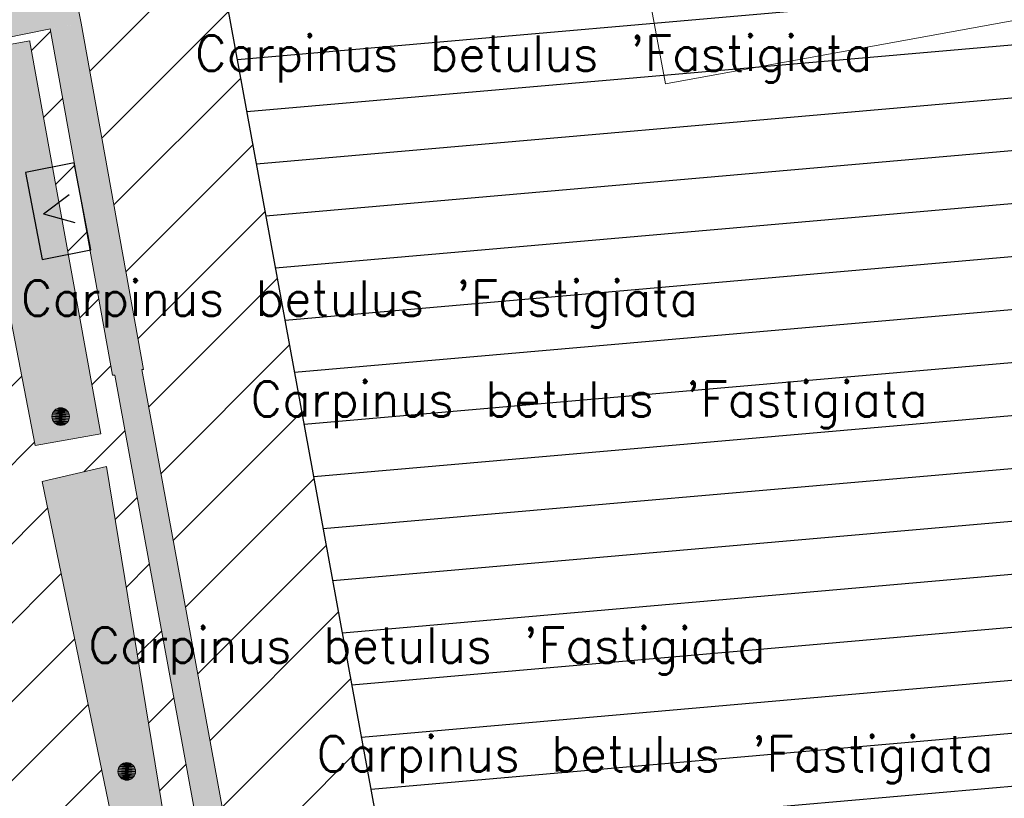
# Model space of a CAD drawing. Header units: metres. Extents: x 102852 to 106916, y 385458 to 392749.
# Tile 44 of 68: x 104625 to 104653, y 386281 to 386303. Entities that reach past the tile are written whole.
import ezdxf
from ezdxf.enums import TextEntityAlignment as Align

# ---------------------------------------------------------------- set-up
doc = ezdxf.new("R2010")
doc.units = ezdxf.units.M
for name, color, linetype, lineweight in [('0-GRAS OM SPORTVELDEN', 2, 'Continuous', 30), ('0-GRAS SPORTVELDEN', 3, 'Continuous', 30), ('0-HAAG', 82, 'Continuous', 30), ('0-VERHARDING', 5, 'Continuous', 30), ('B-WE-GR-STRUIK-G', 90, 'Continuous', 13), ('B-WE-KL-DATA_CAI_KAST-S', 90, 'Continuous', 30), ('B-WE-VH-KANTVERHARDING-G', 60, 'Continuous', 13), ('B-WE-VW-MARKERING_LANGS_STREEP_DOORGETROKKEN-G', 7, 'Continuous', 13), ('Bomen', 84, 'Continuous', 0), ('Boomsoort', 10, 'Continuous', 0)]:
    doc.layers.add(name, color=color, linetype=linetype, lineweight=lineweight)
doc.styles.add('NLCS-ISO', font='NLCS-ISO.ttf')
doc.styles.add('Style-txt', font='txt.shx')

# ---------------------------------------------------------------- blocks, each defined once
blk = doc.blocks.new('MPOLYGON_544')
at = {"layer": 'Bomen', "flags": 128}
for points in [[(104625.875, 386291.888), (104625.87, 386291.839), (104626.37, 386291.839)], [(104625.87, 386291.839), (104625.875, 386291.79), (104626.365, 386291.79)], [(104625.87, 386291.839), (104626.37, 386291.839), (104626.365, 386291.79)], [(104625.889, 386291.935), (104625.875, 386291.888), (104626.365, 386291.888)], [(104625.875, 386291.888), (104626.365, 386291.888), (104626.37, 386291.839)], [(104625.912, 386291.978), (104625.889, 386291.935), (104626.351, 386291.935)], [(104625.889, 386291.935), (104626.351, 386291.935), (104626.365, 386291.888)], [(104625.943, 386292.016), (104625.912, 386291.978), (104626.328, 386291.978)], [(104625.912, 386291.978), (104626.328, 386291.978), (104626.351, 386291.935)], [(104625.981, 386292.047), (104625.943, 386292.016), (104626.297, 386292.016)], [(104625.943, 386292.016), (104626.297, 386292.016), (104626.328, 386291.978)], [(104626.024, 386292.07), (104625.981, 386292.047), (104626.259, 386292.047)], [(104625.981, 386292.047), (104626.259, 386292.047), (104626.297, 386292.016)], [(104626.071, 386292.084), (104626.024, 386292.07), (104626.216, 386292.07)], [(104626.024, 386292.07), (104626.216, 386292.07), (104626.259, 386292.047)], [(104626.12, 386292.089), (104626.071, 386292.084), (104626.169, 386292.084)], [(104626.071, 386292.084), (104626.169, 386292.084), (104626.216, 386292.07)], [(104625.875, 386291.79), (104625.889, 386291.743), (104626.351, 386291.743)], [(104625.875, 386291.79), (104626.365, 386291.79), (104626.351, 386291.743)], [(104625.889, 386291.743), (104625.912, 386291.7), (104626.328, 386291.7)], [(104625.889, 386291.743), (104626.351, 386291.743), (104626.328, 386291.7)], [(104625.912, 386291.7), (104625.943, 386291.662), (104626.297, 386291.662)], [(104625.912, 386291.7), (104626.328, 386291.7), (104626.297, 386291.662)], [(104625.943, 386291.662), (104625.981, 386291.631), (104626.259, 386291.631)], [(104625.943, 386291.662), (104626.297, 386291.662), (104626.259, 386291.631)], [(104625.981, 386291.631), (104626.024, 386291.608), (104626.216, 386291.608)], [(104625.981, 386291.631), (104626.259, 386291.631), (104626.216, 386291.608)], [(104626.024, 386291.608), (104626.071, 386291.594), (104626.169, 386291.594)], [(104626.024, 386291.608), (104626.216, 386291.608), (104626.169, 386291.594)], [(104626.071, 386291.594), (104626.169, 386291.594), (104626.12, 386291.589)]]:
    blk.add_lwpolyline(points, close=True, dxfattribs=at)
at = {"layer": 'Bomen', "color": 74, "true_color": 0x55aa00, "flags": 128}
for points in [[(104625.87, 386291.839), (104625.875, 386291.888)], [(104625.875, 386291.79), (104625.87, 386291.839)], [(104625.875, 386291.888), (104625.889, 386291.935)], [(104625.889, 386291.935), (104625.912, 386291.978)], [(104625.912, 386291.978), (104625.943, 386292.016)], [(104625.943, 386292.016), (104625.981, 386292.047)], [(104625.981, 386292.047), (104626.024, 386292.07)], [(104626.024, 386292.07), (104626.071, 386292.084)], [(104626.071, 386292.084), (104626.12, 386292.089)], [(104626.12, 386292.089), (104626.169, 386292.084)], [(104626.169, 386292.084), (104626.216, 386292.07)], [(104626.216, 386292.07), (104626.259, 386292.047)], [(104626.259, 386292.047), (104626.297, 386292.016)], [(104626.297, 386292.016), (104626.328, 386291.978)], [(104626.328, 386291.978), (104626.351, 386291.935)], [(104626.351, 386291.935), (104626.365, 386291.888)], [(104626.365, 386291.888), (104626.37, 386291.839)], [(104626.37, 386291.839), (104626.365, 386291.79)], [(104625.889, 386291.743), (104625.875, 386291.79)], [(104625.912, 386291.7), (104625.889, 386291.743)], [(104625.943, 386291.662), (104625.912, 386291.7)], [(104625.981, 386291.631), (104625.943, 386291.662)], [(104626.024, 386291.608), (104625.981, 386291.631)], [(104626.071, 386291.594), (104626.024, 386291.608)], [(104626.12, 386291.589), (104626.071, 386291.594)], [(104626.169, 386291.594), (104626.12, 386291.589)], [(104626.216, 386291.608), (104626.169, 386291.594)], [(104626.259, 386291.631), (104626.216, 386291.608)], [(104626.297, 386291.662), (104626.259, 386291.631)], [(104626.328, 386291.7), (104626.297, 386291.662)], [(104626.351, 386291.743), (104626.328, 386291.7)], [(104626.365, 386291.79), (104626.351, 386291.743)]]:
    blk.add_lwpolyline(points, dxfattribs=at)
at = {"layer": 'Bomen'}
for points in [[(104625.875, 386291.888), (104625.87, 386291.839), (104626.37, 386291.839)], [(104625.889, 386291.935), (104625.875, 386291.888), (104626.365, 386291.888)], [(104625.875, 386291.888), (104626.365, 386291.888), (104626.37, 386291.839)], [(104625.912, 386291.978), (104625.889, 386291.935), (104626.351, 386291.935)], [(104625.889, 386291.935), (104626.351, 386291.935), (104626.365, 386291.888)], [(104625.943, 386292.016), (104625.912, 386291.978), (104626.328, 386291.978)], [(104625.912, 386291.978), (104626.328, 386291.978), (104626.351, 386291.935)], [(104625.981, 386292.047), (104625.943, 386292.016), (104626.297, 386292.016)], [(104625.943, 386292.016), (104626.297, 386292.016), (104626.328, 386291.978)], [(104626.024, 386292.07), (104625.981, 386292.047), (104626.259, 386292.047)], [(104625.981, 386292.047), (104626.259, 386292.047), (104626.297, 386292.016)], [(104626.071, 386292.084), (104626.024, 386292.07), (104626.216, 386292.07)], [(104626.024, 386292.07), (104626.216, 386292.07), (104626.259, 386292.047)], [(104626.12, 386292.089), (104626.071, 386292.084), (104626.169, 386292.084)], [(104626.071, 386292.084), (104626.169, 386292.084), (104626.216, 386292.07)]]:
    blk.add_solid(points, dxfattribs=at)
at = {"layer": 'Bomen', "extrusion": (0, 0, -1)}
for points in [[(-104625.87, 386291.839), (-104625.875, 386291.79), (-104626.365, 386291.79)], [(-104625.87, 386291.839), (-104626.37, 386291.839), (-104626.365, 386291.79)], [(-104625.875, 386291.79), (-104625.889, 386291.743), (-104626.351, 386291.743)], [(-104625.875, 386291.79), (-104626.365, 386291.79), (-104626.351, 386291.743)], [(-104625.889, 386291.743), (-104625.912, 386291.7), (-104626.328, 386291.7)], [(-104625.889, 386291.743), (-104626.351, 386291.743), (-104626.328, 386291.7)], [(-104625.912, 386291.7), (-104625.943, 386291.662), (-104626.297, 386291.662)], [(-104625.912, 386291.7), (-104626.328, 386291.7), (-104626.297, 386291.662)], [(-104625.943, 386291.662), (-104625.981, 386291.631), (-104626.259, 386291.631)], [(-104625.943, 386291.662), (-104626.297, 386291.662), (-104626.259, 386291.631)], [(-104625.981, 386291.631), (-104626.024, 386291.608), (-104626.216, 386291.608)], [(-104625.981, 386291.631), (-104626.259, 386291.631), (-104626.216, 386291.608)], [(-104626.024, 386291.608), (-104626.071, 386291.594), (-104626.169, 386291.594)], [(-104626.024, 386291.608), (-104626.216, 386291.608), (-104626.169, 386291.594)], [(-104626.071, 386291.594), (-104626.169, 386291.594), (-104626.12, 386291.589)]]:
    blk.add_solid(points, dxfattribs=at)
blk = doc.blocks.new('MPOLYGON_617')
at = {"layer": 'Bomen', "flags": 128}
for points in [[(104627.753, 386281.797), (104627.748, 386281.748), (104628.248, 386281.748)], [(104627.748, 386281.748), (104627.753, 386281.7), (104628.243, 386281.7)], [(104627.748, 386281.748), (104628.248, 386281.748), (104628.243, 386281.7)], [(104627.767, 386281.844), (104627.753, 386281.797), (104628.243, 386281.797)], [(104627.753, 386281.797), (104628.243, 386281.797), (104628.248, 386281.748)], [(104627.79, 386281.887), (104627.767, 386281.844), (104628.229, 386281.844)], [(104627.767, 386281.844), (104628.229, 386281.844), (104628.243, 386281.797)], [(104627.821, 386281.925), (104627.79, 386281.887), (104628.206, 386281.887)], [(104627.79, 386281.887), (104628.206, 386281.887), (104628.229, 386281.844)], [(104627.859, 386281.956), (104627.821, 386281.925), (104628.175, 386281.925)], [(104627.821, 386281.925), (104628.175, 386281.925), (104628.206, 386281.887)], [(104627.903, 386281.979), (104627.859, 386281.956), (104628.137, 386281.956)], [(104627.859, 386281.956), (104628.137, 386281.956), (104628.175, 386281.925)], [(104627.949, 386281.994), (104627.903, 386281.979), (104628.094, 386281.979)], [(104627.903, 386281.979), (104628.094, 386281.979), (104628.137, 386281.956)], [(104627.998, 386281.998), (104627.949, 386281.994), (104628.047, 386281.994)], [(104627.949, 386281.994), (104628.047, 386281.994), (104628.094, 386281.979)], [(104627.753, 386281.7), (104627.767, 386281.653), (104628.229, 386281.653)], [(104627.753, 386281.7), (104628.243, 386281.7), (104628.229, 386281.653)], [(104627.767, 386281.653), (104627.79, 386281.609), (104628.206, 386281.609)], [(104627.767, 386281.653), (104628.229, 386281.653), (104628.206, 386281.609)], [(104627.79, 386281.609), (104627.821, 386281.572), (104628.175, 386281.572)], [(104627.79, 386281.609), (104628.206, 386281.609), (104628.175, 386281.572)], [(104627.821, 386281.572), (104627.859, 386281.54), (104628.137, 386281.54)], [(104627.821, 386281.572), (104628.175, 386281.572), (104628.137, 386281.54)], [(104627.859, 386281.54), (104627.903, 386281.517), (104628.094, 386281.517)], [(104627.859, 386281.54), (104628.137, 386281.54), (104628.094, 386281.517)], [(104627.903, 386281.517), (104627.949, 386281.503), (104628.047, 386281.503)], [(104627.903, 386281.517), (104628.094, 386281.517), (104628.047, 386281.503)], [(104627.949, 386281.503), (104628.047, 386281.503), (104627.998, 386281.498)]]:
    blk.add_lwpolyline(points, close=True, dxfattribs=at)
at = {"layer": 'Bomen', "color": 74, "true_color": 0x55aa00, "flags": 128}
for points in [[(104627.748, 386281.748), (104627.753, 386281.797)], [(104627.753, 386281.7), (104627.748, 386281.748)], [(104627.753, 386281.797), (104627.767, 386281.844)], [(104627.767, 386281.844), (104627.79, 386281.887)], [(104627.79, 386281.887), (104627.821, 386281.925)], [(104627.821, 386281.925), (104627.859, 386281.956)], [(104627.859, 386281.956), (104627.903, 386281.979)], [(104627.903, 386281.979), (104627.949, 386281.994)], [(104627.949, 386281.994), (104627.998, 386281.998)], [(104627.998, 386281.998), (104628.047, 386281.994)], [(104628.047, 386281.994), (104628.094, 386281.979)], [(104628.094, 386281.979), (104628.137, 386281.956)], [(104628.137, 386281.956), (104628.175, 386281.925)], [(104628.175, 386281.925), (104628.206, 386281.887)], [(104628.206, 386281.887), (104628.229, 386281.844)], [(104628.229, 386281.844), (104628.243, 386281.797)], [(104628.243, 386281.797), (104628.248, 386281.748)], [(104628.248, 386281.748), (104628.243, 386281.7)], [(104627.767, 386281.653), (104627.753, 386281.7)], [(104627.79, 386281.609), (104627.767, 386281.653)], [(104627.821, 386281.572), (104627.79, 386281.609)], [(104627.859, 386281.54), (104627.821, 386281.572)], [(104627.903, 386281.517), (104627.859, 386281.54)], [(104627.949, 386281.503), (104627.903, 386281.517)], [(104627.998, 386281.498), (104627.949, 386281.503)], [(104628.047, 386281.503), (104627.998, 386281.498)], [(104628.094, 386281.517), (104628.047, 386281.503)], [(104628.137, 386281.54), (104628.094, 386281.517)], [(104628.175, 386281.572), (104628.137, 386281.54)], [(104628.206, 386281.609), (104628.175, 386281.572)], [(104628.229, 386281.653), (104628.206, 386281.609)], [(104628.243, 386281.7), (104628.229, 386281.653)]]:
    blk.add_lwpolyline(points, dxfattribs=at)
at = {"layer": 'Bomen'}
for points in [[(104627.753, 386281.797), (104627.748, 386281.748), (104628.248, 386281.748)], [(104627.767, 386281.844), (104627.753, 386281.797), (104628.243, 386281.797)], [(104627.753, 386281.797), (104628.243, 386281.797), (104628.248, 386281.748)], [(104627.79, 386281.887), (104627.767, 386281.844), (104628.229, 386281.844)], [(104627.767, 386281.844), (104628.229, 386281.844), (104628.243, 386281.797)], [(104627.821, 386281.925), (104627.79, 386281.887), (104628.206, 386281.887)], [(104627.79, 386281.887), (104628.206, 386281.887), (104628.229, 386281.844)], [(104627.859, 386281.956), (104627.821, 386281.925), (104628.175, 386281.925)], [(104627.821, 386281.925), (104628.175, 386281.925), (104628.206, 386281.887)], [(104627.903, 386281.979), (104627.859, 386281.956), (104628.137, 386281.956)], [(104627.859, 386281.956), (104628.137, 386281.956), (104628.175, 386281.925)], [(104627.949, 386281.994), (104627.903, 386281.979), (104628.094, 386281.979)], [(104627.903, 386281.979), (104628.094, 386281.979), (104628.137, 386281.956)], [(104627.998, 386281.998), (104627.949, 386281.994), (104628.047, 386281.994)], [(104627.949, 386281.994), (104628.047, 386281.994), (104628.094, 386281.979)]]:
    blk.add_solid(points, dxfattribs=at)
at = {"layer": 'Bomen', "extrusion": (0, 0, -1)}
for points in [[(-104627.748, 386281.748), (-104627.753, 386281.7), (-104628.243, 386281.7)], [(-104627.748, 386281.748), (-104628.248, 386281.748), (-104628.243, 386281.7)], [(-104627.753, 386281.7), (-104627.767, 386281.653), (-104628.229, 386281.653)], [(-104627.753, 386281.7), (-104628.243, 386281.7), (-104628.229, 386281.653)], [(-104627.767, 386281.653), (-104627.79, 386281.609), (-104628.206, 386281.609)], [(-104627.767, 386281.653), (-104628.229, 386281.653), (-104628.206, 386281.609)], [(-104627.79, 386281.609), (-104627.821, 386281.572), (-104628.175, 386281.572)], [(-104627.79, 386281.609), (-104628.206, 386281.609), (-104628.175, 386281.572)], [(-104627.821, 386281.572), (-104627.859, 386281.54), (-104628.137, 386281.54)], [(-104627.821, 386281.572), (-104628.175, 386281.572), (-104628.137, 386281.54)], [(-104627.859, 386281.54), (-104627.903, 386281.517), (-104628.094, 386281.517)], [(-104627.859, 386281.54), (-104628.137, 386281.54), (-104628.094, 386281.517)], [(-104627.903, 386281.517), (-104627.949, 386281.503), (-104628.047, 386281.503)], [(-104627.903, 386281.517), (-104628.094, 386281.517), (-104628.047, 386281.503)], [(-104627.949, 386281.503), (-104628.047, 386281.503), (-104627.998, 386281.498)]]:
    blk.add_solid(points, dxfattribs=at)
blk = doc.blocks.new('SKL-DATA_TERREINKAST-SO_10')
for q in [(-0.819, 0.805), (0.819, 0.805)]:
    blk.add_line((0, -0.843), q)
blk.add_3dface([(2.52, 1.412), (-2.52, 1.412), (-2.52, -1.412), (2.52, -1.412)])
at = {"style": 'NLCS-ISO'}
blk.add_attdef('TYPE', text='', height=1.75, dxfattribs=at).set_placement((-0.172, 3.443), align=Align.MIDDLE_CENTER)

msp = doc.modelspace()

# ---------------------------------------------------------------- hatches: boundary and pattern name
at = {"layer": '0-GRAS OM SPORTVELDEN', "ltscale": 0.2}
h = msp.add_hatch(dxfattribs=at)
h.set_pattern_fill('ANSI31', color=256, scale=0.1, style=0, pattern_type=2)
h.set_pattern_definition([(45, (0.0001, -2e-20), (-1.122532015, 1.122532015), [])])
h.paths.add_polyline_path([(104619.488, 386300.894), (104617.652, 386300.288), (104617.502, 386300.157), (104619.581, 386289.956), (104621.264, 386290.236), (104621.247, 386290.337)], flags=17)
h.paths.add_polyline_path([(104557.247, 386214.543), (104555.442, 386214.935), (104553.73, 386215.629), (104552.161, 386216.604), (104550.781, 386217.831), (104552.019, 386210.717), (104528.482, 386184.038), (104528.455, 386183.938), (104530.486, 386175.135), (104530.88, 386174.045), (104532.1, 386170.641), (104534.504, 386166.088), (104537.31, 386161.945), (104539.961, 386159.918), (104544.683, 386157.74), (104549.448, 386156.066), (104553.504, 386155.407), (104556.628, 386155.983), (104558.928, 386157.469), (104562.25, 386160.578), (104563.42, 386161.783), (104565.633, 386163.492), (104567.861, 386164.791), (104569.908, 386165.507), (104572.419, 386165.771), (104576.253, 386165.57), (104580.316, 386165.349), (104586.226, 386164.913), (104590.978, 386164.572), (104595.3, 386164.329), (104596.59, 386160.217), (104598.518, 386154.429), (104608.633, 386157.538), (104608.3, 386158.621), (104616.694, 386161.244), (104627.633, 386164.579), (104635.788, 386167.129), (104643.916, 386169.54), (104644.019, 386169.245), (104649.315, 386168.762), (104652.746, 386169.712), (104657.921, 386171.026), (104661.665, 386170.595), (104670.177, 386171.463), (104687.459, 386176.939), (104698.239, 386179.646), (104708.52, 386182.898), (104712.077, 386184.804), (104717.329, 386186.1), (104723.233, 386191.094), (104724.615, 386190.53), (104726.555, 386187.927), (104726.69, 386186.856), (104728.791, 386186.85), (104728.195, 386187.814), (104723.035, 386216.097), (104723.258, 386216.294), (104717.942, 386245.277), (104717.449, 386245.209), (104713.823, 386265.411), (104728.055, 386267.938), (104728.576, 386270.771), (104724.981, 386291.15), (104724.513, 386293.919), (104720.809, 386291.521), (104717.746, 386291.349), (104716.632, 386292.004), (104714.389, 386296.35), (104712.249, 386303.881), (104708.254, 386313.042), (104706.534, 386312.462), (104704.171, 386312.716), (104701.309, 386316.197), (104699.228, 386319.799), (104698.398, 386322.942), (104698.511, 386324.932), (104699.439, 386326.147), (104706.229, 386327.629), (104702.869, 386328.011), (104699.763, 386330.963), (104699.346, 386329.98), (104697.939, 386329.455), (104696.532, 386329.623), (104695.103, 386331.308), (104691.58, 386332.037), (104687.031, 386332.689), (104684.41, 386333.009), (104677.492, 386333.005), (104671.521, 386332.808), (104664.236, 386331.939), (104660.846, 386331.794), (104659.078, 386332.035), (104658.298, 386334.163), (104654.263, 386333.646), (104652.54, 386333.403), (104646.779, 386332.606), (104648.982, 386332.637), (104649.372, 386331.308), (104620.271, 386326.782), (104624.808, 386304.255), (104626.392, 386304.589), (104626.706, 386303.023), (104628.473, 386293.179), (104628.423, 386293.173), (104631.096, 386278.671), (104631.233, 386277.935), (104632.063, 386278.074), (104632.07, 386277.973), (104632.481, 386278.019), (104633.013, 386275.276), (104632.589, 386275.211), (104632.606, 386275.134), (104631.783, 386274.985), (104635.397, 386255.604), (104636.281, 386255.703), (104636.321, 386255.549), (104636.643, 386255.626), (104637.162, 386252.923), (104636.817, 386252.859), (104636.809, 386252.762), (104635.967, 386252.55), (104636.142, 386251.61), (104641.272, 386223.539), (104643.237, 386212.575), (104642.187, 386212.378), (104642.798, 386208.809), (104641.119, 386208.47), (104638.937, 386219.309), (104641.098, 386219.744), (104640.476, 386223.387), (104635.515, 386250.543), (104630.302, 386278.562), (104627.655, 386293.02), (104627.597, 386293.013), (104625.821, 386302.863), (104619.038, 386301.493), (104616.605, 386299.377), (104637.859, 386186.261), (104636.566, 386185.994), (104615.422, 386298.405), (104580.881, 386294.064), (104550.723, 386286.423), (104547.944, 386283.728), (104547.321, 386282.502), (104546.94, 386281.181), (104546.815, 386279.811), (104546.949, 386278.443), (104553.415, 386243.828), (104554.541, 386244.055), (104555.72, 386237.614), (104554.924, 386237.468), (104557.756, 386222.506), (104558.575, 386222.691), (104559.773, 386216.223), (104558.604, 386215.983), (104565.256, 386180.773), (104569.235, 386175.804), (104567.962, 386174.803), (104563.711, 386180.181)])
h.paths.add_polyline_path([(104569.66, 386181.657), (104578.662, 386183.328), (104580.572, 386183.7), (104577.579, 386199.749), (104590.208, 386202.154, -0.491164), (104604.192, 386204.778), (104616.946, 386207.149), (104619.968, 386191.083), (104621.783, 386191.39), (104630.879, 386193.124, -0.467531), (104631.471, 386194.047), (104622.378, 386242.456), (104599.783, 386238.156, -0.04693), (104599.939, 386236.488, -0.910346), (104582.209, 386234.82), (104582.177, 386234.814), (104559.582, 386230.488), (104568.666, 386182.226, -0.430584)], flags=17)
h.paths.add_polyline_path([(104577.78, 386268.386), (104591.732, 386271.027, -0.481268)])
h.paths.add_polyline_path([(104635.317, 386206.146), (104637.213, 386206.497), (104639.157, 386195.983), (104637.291, 386195.607)], flags=17)
h.paths.add_polyline_path([(104637.546, 386194.328), (104639.156, 386194.644), (104640.857, 386186.857), (104639.083, 386186.508)], flags=17)
h.paths.add_polyline_path([(104635.063, 386207.561), (104633.263, 386217.596), (104634.882, 386217.975), (104636.886, 386207.888)], flags=17)
h.paths.add_polyline_path([(104632.997, 386219.085), (104630.948, 386229.833), (104632.53, 386230.217), (104634.715, 386219.413)], flags=17)
h.paths.add_polyline_path([(104641.238, 386207.115), (104643.226, 386207.448), (104644.972, 386197.019), (104643.318, 386196.742)], flags=17)
h.paths.add_polyline_path([(104643.581, 386195.53), (104645.202, 386195.914), (104646.271, 386188.982), (104644.987, 386188.661)], flags=17)
h.paths.add_polyline_path([(104630.679, 386231.275), (104628.426, 386241.654), (104630.355, 386242.073), (104632.224, 386231.61)], flags=17)
h.paths.add_polyline_path([(104638.766, 386220.264), (104636.773, 386231.004), (104638.744, 386231.431), (104640.665, 386220.601)], flags=17)
h.paths.add_polyline_path([(104628.248, 386242.948), (104626.345, 386253.51), (104628.159, 386253.847), (104630.113, 386243.345)], flags=17)
h.paths.add_polyline_path([(104636.646, 386232.079), (104634.612, 386242.696), (104636.432, 386243.045), (104638.472, 386232.43)], flags=17)
h.paths.add_polyline_path([(104648.466, 386208.066), (104687.473, 386215.293), (104692.955, 386185.899), (104653.831, 386178.845)], flags=17)
h.paths.add_polyline_path([(104646.842, 386216.915), (104646.669, 386217.631), (104637.738, 386266.027), (104628.859, 386314.453), (104628.712, 386315.25), (104629.447, 386315.388), (104638.62, 386317.098), (104640.32, 386317.415), (104651.131, 386319.386), (104656.42, 386320.36), (104663.754, 386321.648), (104669.038, 386322.663), (104679.818, 386324.611), (104681.73, 386324.98), (104690.753, 386326.632), (104691.509, 386326.771), (104691.655, 386326.057), (104700.614, 386277.511), (104709.519, 386229.3), (104709.657, 386228.519), (104708.928, 386228.36), (104699.853, 386226.674), (104697.969, 386226.321), (104687.217, 386224.365), (104681.88, 386223.362), (104674.552, 386222.009), (104669.315, 386221.059), (104658.429, 386219.044), (104656.759, 386218.72), (104647.632, 386217.06)], flags=17)
h.paths.add_polyline_path([(104634.345, 386243.837), (104632.355, 386254.667), (104634.12, 386254.991), (104636.121, 386244.243), (104636.135, 386244.17)], flags=17)
h.paths.add_polyline_path([(104626.331, 386254.635), (104624.174, 386265.283), (104625.981, 386265.745), (104628.017, 386254.979)], flags=17)
h.paths.add_polyline_path([(104632.159, 386255.673), (104630.143, 386266.382), (104631.658, 386266.667), (104634.03, 386256.093)], flags=17)
h.paths.add_polyline_path([(104623.867, 386266.414), (104621.916, 386277.016), (104623.622, 386277.33), (104625.67, 386266.763)], flags=17)
h.paths.add_polyline_path([(104668.206, 386237.514, -0.485412), (104682.469, 386240.143)])
h.paths.add_polyline_path([(104629.954, 386267.607), (104628.137, 386277.879), (104629.494, 386278.14), (104631.472, 386267.876)], flags=17)
h.paths.add_polyline_path([(104621.645, 386278.086), (104619.722, 386288.871), (104621.453, 386289.087), (104623.424, 386278.491), (104623.437, 386278.419)], flags=17)
h.paths.add_polyline_path([(104660.293, 386271.815, -1), (104678.213, 386271.815, -0.914044), (104660.437, 386270.215), (104660.36, 386270.201), (104660.437, 386270.215, -0.044914)])
h.paths.add_polyline_path([(104627.842, 386279.112), (104625.592, 386289.991), (104627.419, 386290.418), (104629.231, 386279.353)], flags=17)
h.paths.add_polyline_path([(104625.394, 386291.012), (104623.236, 386302.165), (104625.238, 386302.527), (104627.252, 386291.396), (104627.26, 386291.35)], flags=17)
h.paths.add_polyline_path([(104655.991, 386303.602), (104670.244, 386306.217, -0.498792)])
h.paths.add_polyline_path([(104722.69, 386211.573), (104723.086, 386211.638), (104727.43, 386187.892), (104727.038, 386187.909)], flags=17)
h.paths.add_polyline_path([(104722.318, 386213.813), (104716.662, 386244.718), (104713.027, 386265.248), (104713.426, 386265.372), (104717.108, 386244.842), (104722.769, 386213.936)], flags=17)
h.paths.add_polyline_path([(104613.246, 386291.062, -0.540709), (104612.327, 386291.628), (104603.24, 386289.898), (104601.417, 386289.578), (104604.456, 386273.445), (104591.732, 386271.027, -0.481268), (104577.78, 386268.386), (104565.044, 386265.992), (104562.003, 386282.049), (104560.095, 386281.71), (104551.049, 386279.985, -0.419907), (104550.459, 386279.065), (104559.582, 386230.488), (104582.209, 386234.82, -0.046929), (104582.053, 386236.488, -0.910346), (104599.783, 386238.156), (104599.815, 386238.162), (104622.378, 386242.456)], flags=17)
h.paths.add_polyline_path([(104601.417, 386289.578), (104590.561, 386287.518), (104591.539, 386282.21), (104573.771, 386278.868), (104572.715, 386284.094), (104562.003, 386282.049), (104565.044, 386265.992), (104577.78, 386268.386), (104591.732, 386271.027), (104604.456, 386273.445)])
h.paths.add_polyline_path([(104590.561, 386287.518), (104585.344, 386286.549), (104578.052, 386285.182), (104572.715, 386284.094), (104573.771, 386278.868), (104591.539, 386282.21)])
h.paths.add_polyline_path([(104582.053, 386236.488, 0.046929), (104582.209, 386234.82, 0.910349), (104599.939, 386236.488, 0.04693), (104599.783, 386238.156, 0.910347)], flags=17)
h.paths.add_polyline_path([(104616.946, 386207.149), (104604.192, 386204.778), (104590.208, 386202.154), (104577.579, 386199.749), (104580.572, 386183.7), (104591.345, 386185.689), (104590.311, 386190.997), (104608.139, 386194.309), (104609.158, 386189.023), (104619.968, 386191.083)])
h.paths.add_polyline_path([(104608.139, 386194.309), (104590.311, 386190.997), (104591.345, 386185.689), (104596.617, 386186.678), (104603.91, 386187.998), (104609.158, 386189.023)])
h.paths.add_polyline_path([(104590.208, 386202.154), (104604.192, 386204.778, 0.491164)])
h.paths.add_polyline_path([(104678.213, 386271.815, 0.044914), (104678.069, 386273.415), (104660.437, 386270.215, 0.914032)])
h.paths.add_polyline_path([(104660.293, 386271.815, 0.044914), (104660.437, 386270.215), (104678.069, 386273.415, 0.914032)])
h.paths.add_polyline_path([(104670.244, 386306.217), (104655.991, 386303.602, 0.498792)])
h.paths.add_polyline_path([(104668.206, 386237.514), (104682.469, 386240.143, 0.485412)])
h.paths.add_polyline_path([(104573.864, 386333.332), (104584.207, 386326.323), (104587.037, 386324.081), (104575.446, 386312.728), (104546.85, 386284.901), (104546.076, 386283.641), (104545.53, 386282.267), (104545.228, 386280.819), (104545.178, 386280.819), (104545.178, 386279.341), (104545.383, 386277.877), (104550.751, 386248.556), (104550.739, 386247.813), (104545.319, 386235.152), (104548.264, 386217.845), (104549.399, 386211.516), (104527.935, 386187.074), (104527.063, 386194.071), (104526.574, 386199.783), (104527.01, 386211.525), (104527.882, 386218.276), (104529.665, 386226.88), (104532.672, 386238.831), (104535.734, 386248.903), (104538.17, 386256.427), (104540.006, 386262.848), (104540.44, 386266.318), (104540.605, 386274.672), (104542.075, 386280.64), (104544.403, 386286.002), (104547.111, 386291.108), (104550.364, 386294.7), (104558.507, 386307.287), (104560.024, 386312.014), (104569.567, 386326.774), (104572.69, 386331.525)])
at = {"layer": '0-GRAS SPORTVELDEN'}
h = msp.add_hatch(dxfattribs=at)
h.set_pattern_fill('HATCH', color=256, scale=0.1, style=0, pattern_type=2)
h.set_pattern_definition([(5, (104692.1501, 386257.6398), (-0.130734, 1.494292), [])])
h.paths.add_polyline_path([(104637.738, 386266.027), (104646.669, 386217.631), (104647.632, 386217.06), (104656.759, 386218.72), (104658.429, 386219.044), (104669.315, 386221.059), (104674.552, 386222.009), (104681.88, 386223.362), (104687.217, 386224.365), (104697.969, 386226.321), (104699.853, 386226.674), (104708.928, 386228.36), (104709.519, 386229.3), (104700.614, 386277.511), (104691.655, 386326.057), (104690.753, 386326.632), (104681.73, 386324.98), (104679.818, 386324.611), (104669.038, 386322.663), (104663.754, 386321.648), (104656.42, 386320.36), (104651.131, 386319.386), (104640.32, 386317.415), (104638.62, 386317.098), (104629.447, 386315.388), (104628.859, 386314.453)])
at = {"layer": '0-HAAG', "ltscale": 0.2, "true_color": 0x136734}
h = msp.add_hatch(color=116, dxfattribs=at)
h.paths.add_polyline_path([(104639.083, 386186.508), (104637.546, 386194.328), (104639.156, 386194.644), (104640.857, 386186.857)])
h.paths.add_polyline_path([(104644.987, 386188.661), (104643.581, 386195.53), (104645.202, 386195.914), (104646.271, 386188.982)])
h.paths.add_polyline_path([(104643.318, 386196.742), (104641.238, 386207.115), (104643.226, 386207.448), (104644.972, 386197.019)])
h.paths.add_polyline_path([(104637.291, 386195.607), (104635.317, 386206.146), (104637.213, 386206.497), (104639.133, 386196.114), (104639.142, 386195.98)])
h.paths.add_polyline_path([(104635.063, 386207.561), (104633.263, 386217.596), (104634.882, 386217.975), (104636.886, 386207.888)])
h.paths.add_polyline_path([(104641.119, 386208.47), (104638.937, 386219.309), (104641.098, 386219.744), (104642.35, 386212.409), (104642.187, 386212.378), (104642.798, 386208.809)])
h.paths.add_polyline_path([(104638.766, 386220.264), (104636.773, 386231.004), (104638.744, 386231.431), (104640.665, 386220.601)])
h.paths.add_polyline_path([(104632.997, 386219.085), (104630.948, 386229.833), (104632.53, 386230.217), (104634.715, 386219.413)])
h.paths.add_polyline_path([(104630.679, 386231.275), (104628.426, 386241.654), (104630.355, 386242.073), (104632.224, 386231.61)])
h.paths.add_polyline_path([(104636.646, 386232.079), (104634.612, 386242.696), (104636.432, 386243.045), (104638.472, 386232.43)])
h.paths.add_polyline_path([(104634.345, 386243.837), (104632.355, 386254.667), (104634.12, 386254.991), (104636.121, 386244.243), (104636.135, 386244.17)])
h.paths.add_polyline_path([(104628.248, 386242.948), (104626.345, 386253.51), (104628.159, 386253.847), (104630.113, 386243.345)])
h.paths.add_polyline_path([(104626.331, 386254.635), (104624.174, 386265.283), (104625.981, 386265.745), (104628.017, 386254.979)])
h.paths.add_polyline_path([(104632.159, 386255.673), (104630.143, 386266.382), (104631.658, 386266.667), (104634.03, 386256.093)])
h.paths.add_polyline_path([(104629.954, 386267.607), (104628.137, 386277.879), (104629.494, 386278.14), (104631.472, 386267.876)])
h.paths.add_polyline_path([(104623.867, 386266.414), (104621.916, 386277.016), (104623.622, 386277.33), (104625.67, 386266.763)])
h.paths.add_polyline_path([(104621.645, 386278.086), (104619.722, 386288.871), (104621.453, 386289.087), (104623.424, 386278.491), (104623.437, 386278.419)])
h.paths.add_polyline_path([(104627.842, 386279.112), (104625.592, 386289.991), (104627.419, 386290.418), (104629.231, 386279.353)])
h.paths.add_polyline_path([(104625.394, 386291.012), (104623.236, 386302.165), (104625.238, 386302.527), (104627.252, 386291.396), (104627.26, 386291.35)])
h.paths.add_polyline_path([(104619.581, 386289.956), (104617.502, 386300.157), (104617.652, 386300.288), (104619.488, 386300.894), (104621.247, 386290.337), (104621.264, 386290.236)])
at = {"layer": '0-VERHARDING', "ltscale": 0.2, "true_color": 0x939598, "extrusion": (0, 0, -1)}
for points in [[(-104550.751, 386248.556), (-104545.383, 386277.877), (-104545.178, 386279.341), (-104545.228, 386280.819), (-104545.53, 386282.267), (-104546.076, 386283.641), (-104546.85, 386284.901), (-104575.446, 386312.728), (-104587.037, 386324.081), (-104588.426, 386323.127), (-104582.245, 386317.149), (-104582.244, 386317.15), (-104577.994, 386312.871), (-104576.579, 386311.6), (-104552.973, 386288.638), (-104579.85, 386295.492), (-104576.579, 386311.6), (-104577.994, 386312.871), (-104581.348, 386295.775), (-104592.294, 386297.171), (-104592.149, 386298.327), (-104593.6, 386298.51), (-104593.799, 386297.356), (-104604.544, 386298.671), (-104604.36, 386299.891), (-104605.828, 386300.109), (-104606.015, 386298.884), (-104614.863, 386299.965), (-104619.316, 386303.836), (-104614.912, 386327.634), (-104617.695, 386328.167), (-104622.228, 386303.712), (-104626.392, 386304.589), (-104626.706, 386303.023), (-104625.828, 386302.865), (-104619.038, 386301.493), (-104617.652, 386300.288), (-104617.486, 386300.233), (-104617.502, 386300.157), (-104616.605, 386299.377), (-104615.422, 386298.405), (-104580.881, 386294.064), (-104550.723, 386286.423), (-104547.944, 386283.728), (-104547.321, 386282.502), (-104546.94, 386281.181), (-104546.815, 386279.811), (-104546.949, 386278.443), (-104552.472, 386248.877)], [(-104642.35, 386212.409), (-104643.237, 386212.575), (-104641.272, 386223.539), (-104636.142, 386251.61), (-104631.096, 386278.671), (-104628.423, 386293.173), (-104628.473, 386293.179), (-104626.706, 386303.023), (-104625.821, 386302.863), (-104627.597, 386293.013), (-104627.655, 386293.02), (-104630.302, 386278.562), (-104635.515, 386250.543), (-104640.476, 386223.387)]]:
    msp.add_hatch(color=252, dxfattribs=at).paths.add_polyline_path(points)

# ---------------------------------------------------------------- linework, layer by layer
at = {"layer": '0-GRAS OM SPORTVELDEN', "flags": 128}
msp.add_lwpolyline([(104637.738, 386266.027), (104628.859, 386314.453), (104628.712, 386315.25), (104629.447, 386315.388), (104638.62, 386317.098), (104640.32, 386317.415), (104651.131, 386319.386), (104656.42, 386320.36), (104663.754, 386321.648), (104669.038, 386322.663), (104679.818, 386324.611), (104681.73, 386324.98), (104690.753, 386326.632), (104691.509, 386326.771), (104691.655, 386326.057), (104700.614, 386277.511)], dxfattribs=at)
at = {"layer": 'B-WE-GR-STRUIK-G', "flags": 128}
msp.add_lwpolyline([(104625.238, 386302.493), (104625.238, 386302.527), (104623.236, 386302.165), (104625.394, 386291.012), (104627.26, 386291.35), (104627.252, 386291.396), (104625.244, 386302.494)], dxfattribs=at)
at = {"layer": 'B-WE-GR-STRUIK-G'}
msp.add_3dface([(104625.592, 386289.991), (104627.842, 386279.112), (104629.231, 386279.353), (104627.419, 386290.418)], dxfattribs=at)
at = {"layer": 'B-WE-VH-KANTVERHARDING-G', "flags": 128}
for points in [[(104626.392, 386304.589), (104626.706, 386303.023), (104628.473, 386293.179), (104628.423, 386293.173), (104631.096, 386278.671), (104636.142, 386251.61), (104641.272, 386223.539), (104643.237, 386212.575), (104642.35, 386212.409), (104640.476, 386223.387), (104635.515, 386250.543), (104630.302, 386278.562), (104627.655, 386293.02), (104627.597, 386293.013), (104625.821, 386302.863)], [(104625.828, 386302.865), (104619.038, 386301.493), (104616.605, 386299.377)]]:
    msp.add_lwpolyline(points, dxfattribs=at)
at = {"layer": 'B-WE-VW-MARKERING_LANGS_STREEP_DOORGETROKKEN-G', "flags": 128}
for points in [[(104637.738, 386266.027), (104628.859, 386314.453), (104628.712, 386315.25), (104629.447, 386315.388), (104638.62, 386317.098), (104640.32, 386317.415), (104651.131, 386319.386), (104656.42, 386320.36), (104663.754, 386321.648), (104669.038, 386322.663), (104679.818, 386324.611), (104681.73, 386324.98), (104690.753, 386326.632), (104691.509, 386326.771), (104691.655, 386326.057), (104700.614, 386277.511)], [(104640.32, 386317.415), (104643.322, 386301.305), (104655.991, 386303.602), (104670.244, 386306.217), (104682.751, 386308.527), (104679.818, 386324.611)]]:
    msp.add_lwpolyline(points, dxfattribs=at)

# ---------------------------------------------------------------- block references
at = {"layer": 'B-WE-KL-DATA_CAI_KAST-S', "xscale": 0.4999999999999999, "yscale": 0.4999999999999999, "zscale": 0.4999999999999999, "rotation": 280.9114148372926}
msp.add_blockref('SKL-DATA_TERREINKAST-SO_10', (104626.046, 386297.68, 0.134), dxfattribs=at)
at = {"layer": 'Bomen', "rotation": 360}
for name in ['MPOLYGON_544', 'MPOLYGON_617']:
    msp.add_blockref(name, (0, 0, 0.134), dxfattribs=at)

# ---------------------------------------------------------------- texts
at = {"layer": 'Boomsoort', "color": 7, "style": 'Style-txt'}
for p in [(104649.209, 386301.672, 0.134), (104644.255, 386294.706, 0.134), (104650.787, 386291.839, 0.134), (104646.177, 386284.841, 0.134), (104652.665, 386281.748, 0.134)]:
    msp.add_text("Carpinus betulus 'Fastigiata", height=1, dxfattribs=at).set_placement(p, align=Align.RIGHT)

doc.saveas('drawing.dxf')
